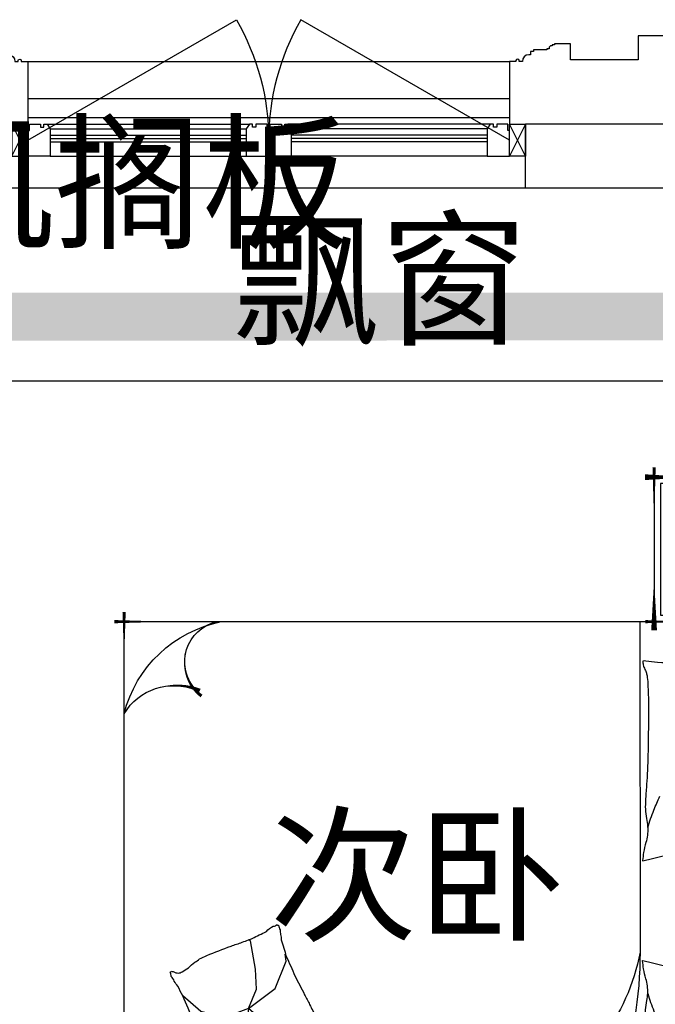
# Model space of a CAD drawing. Header units: millimetres. Extents: x 296296 to 297283, y 219875 to 220035.
# Tile 108 of 256: x 296784.56 to 296786.54, y 220021.15 to 220024.21. Entities that reach past the tile are written whole.
import ezdxf

# ---------------------------------------------------------------- set-up
doc = ezdxf.new("R2010")
doc.units = ezdxf.units.MM
doc.linetypes.add('185洋房-中间套（报建版）-旧规$0$洋房户型$0$CONTINOUS', pattern=[0])
doc.linetypes.add('185洋房-中间套（报建版）-旧规$0$洋房户型$0$XU-140-SF-N1$0$DASH', pattern=[0.35, 0.25, -0.1])
doc.layers.add('面积-计容-住宅-1', color=1, linetype='Continuous', lineweight=0)
doc.styles.get("Standard").update_dxf_attribs({"font": 'arial.ttf'})

# ---------------------------------------------------------------- blocks, each defined once
blk = doc.blocks.new('4uyh5uj6kj67j75rykjtuk7tsik76ykj')
at = {"color": 253}
for s, p in [('空调室外机搁板', (832553.1229761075, 434606.3645511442)), ('飘窗', (835410.5, 434306)), ('次卧', (835527.4018206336, 432449))]:
    blk.add_text(s, height=337.5886524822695, dxfattribs=at).set_placement(p)
blk = doc.blocks.new('185洋房-中间套（报建版）-旧规$0$洋房户型$0$11A$C643C1FD2')
at = {"color": 253}
for points in [[(28.00162752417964, 342.6770962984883, -0.2633679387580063), (0.0515171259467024, 361.4657623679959, -0.494818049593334), (9.22300753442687, 380.2089987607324, -0.049224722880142), (26.89366485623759, 381.9528907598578, -0.0368308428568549), (50.53589313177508, 380.2089987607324, -0.0318926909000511), (88.513958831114, 372.0737317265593, 0.0357819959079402), (122.4282498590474, 365.0841070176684, 0.0329412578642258), (212.0899194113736, 359.1705537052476, 0.0265644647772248), (323.3170857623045, 365.0841070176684, 0.0179054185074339), (360.8313586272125, 370.4487565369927, -0.0333974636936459), (381.0393698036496, 372.7026747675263, -0.0320396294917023), (418.1219118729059, 371.9701745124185, 0.018441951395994), (482.4437609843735, 368.9494421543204, 0.0108372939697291), (547.20722402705, 369.7023622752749, 0.0146238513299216), (595.1154809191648, 372.7026747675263, 0.1112493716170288), (617.6622878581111, 380.009099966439, -0.1537083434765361), (634.5505437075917, 383.9622313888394, -0.0764444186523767), (641.9869964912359, 382.2391803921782, -0.215512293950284), (643.9398537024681, 380.2089987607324, -0.5858582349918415), (641.2773915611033, 377.1638927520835, 0.3634893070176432), (636.428366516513, 374.5792910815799, 0.1917162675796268), (636.3710470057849, 363.0441536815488, -0.1296753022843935), (638.3061893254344, 346.4303289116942, -0.0173502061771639), (635.3064320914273, 329.6262630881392, 0.0193256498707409), (632.6727208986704, 314.5282753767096, 0.0188175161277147), (626.0583722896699, 246.1461785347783, 0.0218280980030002), (625.1612337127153, 186.9199199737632, 0.0062041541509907), (626.5468691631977, 153.0692459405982, 0.0019630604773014), (632.6727208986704, 46.17539165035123, 0.0283408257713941), (636.9498540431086, 10.04676229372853, -0.1170135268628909), (636.428366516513, 1.137023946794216, -0.3660599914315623), (634.9992988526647, 0.2057491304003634, -0.0397304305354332), (621.4055880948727, 3.013640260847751, -0.0483088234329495), (607.6671159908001, 8.49546699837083, 0.0629807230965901), (596.9933037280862, 12.39658056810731, 0.0405796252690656), (573.5959727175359, 15.7771522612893, 0.0143450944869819), (506.85604535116, 18.02642949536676, 0.0054844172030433), (381.4113608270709, 17.27782013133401, 0.0071527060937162), (285.2684470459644, 14.27319686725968, 0.0087615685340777), (242.7241944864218, 11.586396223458, -0.0081531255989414), (197.0090114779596, 8.643489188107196, -0.062510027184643), (139.879690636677, 13.04411358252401, 0.078669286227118), (94.29284231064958, 15.08410701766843, 0.0478250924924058), (71.93141105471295, 10.36764307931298, -0.0344939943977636), (41.1465831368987, 3.013640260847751, -0.0235713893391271), (15.81139786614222, -8.1299222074e-06, -0.5102284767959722), (14.85667191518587, 1.137023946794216), (22.36815910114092, 31.16260241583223), (43.02460189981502, 113.7327313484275, 0.0730409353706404), (44.97563112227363, 133.3135636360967, 0.0233051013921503), (39.26876032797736, 194.4262439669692, 0.0182988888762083), (35.19884174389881, 217.2706755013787, -0.0109698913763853), (27.85368260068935, 255.2657693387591, -0.0422811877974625), (24.94686314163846, 289.579173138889, -0.0272005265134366), (27.85368260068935, 342.9727865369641)], [(501.8616993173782, 368.8804882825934, 0.0278421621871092), (478.0799251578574, 358.2673156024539, 0.0486850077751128), (465.5431597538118, 350.1835615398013, 0.0236664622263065), (437.6198862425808, 325.8245057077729, 0.0312234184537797), (418.5966097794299, 305.1453350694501, 0.0468009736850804), (413.4886008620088, 297.4792006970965, 0.023190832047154), (405.4516541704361, 280.7496055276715)], [(583.8483481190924, 374.5792910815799, 0.0881531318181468), (549.3185234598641, 371.0355364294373, 0.0881531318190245), (518.1231781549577, 355.8132692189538, 0.0775471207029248), (496.4769416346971, 334.2011149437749, 0.077547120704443), (482.4437609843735, 307.0218101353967)], [(118.3913605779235, 15.79728258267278, 0.0097294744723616), (145.6801728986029, 24.82911724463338, 0.009729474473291), (172.5969230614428, 34.91583502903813, 0.0079705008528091), (194.3418602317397, 43.95450188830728, 0.0079705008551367), (215.7876314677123, 53.68171564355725)]]:
    blk.add_lwpolyline(points, format="xyb", dxfattribs=at)
blk = doc.blocks.new('185洋房-中间套（报建版）-旧规$0$洋房户型$0$11A$C5A527934')
at = {"color": 253}
for p, q in [((122.7863028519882, 492.3297854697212), (194.0422210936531, 398.7701386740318)), ((469.082148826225, 493.1734273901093), (467.2889541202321, 399.6312042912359)), ((194.0422210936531, 398.7701386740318), (261.6452530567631, 281.4336128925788)), ((347.0384173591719, 320.5457457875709), (364.8287260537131, 400.5479455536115)), ((467.2889541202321, 399.6312042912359), (490.5114477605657, 289.7861020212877)), ((592.6898554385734, 326.9167924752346), (677.8384109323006, 360.9532905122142)), ((677.8384109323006, 360.9532905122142), (699.5126560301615, 357.8590980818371)), ((329.248285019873, 268.9888375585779), (347.0384173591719, 320.5457457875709)), ((530.7634408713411, 243.3727071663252), (592.6898554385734, 326.9167924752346)), ((261.6452530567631, 281.4336128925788), (277.656460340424, 231.6545115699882)), ((490.5114477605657, 289.7861020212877), (530.7634408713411, 243.3727071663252)), ((69.51041293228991, 247.6549006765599), (37.09750266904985, 229.6184736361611)), ((162.0198065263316, 260.0996760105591), (69.51041293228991, 247.6549006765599)), ((277.656460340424, 231.6545115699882), (162.0198065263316, 260.0996760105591)), ((277.656460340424, 231.6545115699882), (329.248285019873, 268.9888375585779)), ((530.7634408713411, 243.3727071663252), (591.1416068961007, 268.1265008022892)), ((591.1416068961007, 268.1265008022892), (653.0678451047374, 265.0323083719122)), ((653.0678451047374, 265.0323083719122), (741.3128976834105, 249.5610920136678)), ((741.3128976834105, 249.5610920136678), (744.2826452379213, 243.7632998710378)), ((277.656460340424, 231.6545115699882), (233.1808649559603, 174.7640555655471)), ((277.656460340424, 231.6545115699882), (288.2512753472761, 146.9533973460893)), ((363.562474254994, 226.3543945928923), (318.6659118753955, 193.8651198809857)), ((530.7634408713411, 243.3727071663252), (363.562474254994, 226.3543945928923)), ((530.7634408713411, 243.3727071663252), (502.8965543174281, 169.1111991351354)), ((318.6659118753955, 193.8651198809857), (307.8287011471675, 186.1295117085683)), ((233.1808649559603, 174.7640555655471), (174.4729873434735, 132.0963089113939)), ((502.8965543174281, 169.1111991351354), (521.4744786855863, 94.8498182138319)), ((174.4729873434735, 132.0963089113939), (90.85874809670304, 132.0963089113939)), ((289.9070901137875, 133.7158508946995), (300.5571840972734, 48.57280439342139)), ((521.4744786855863, 94.8498182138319), (569.7114051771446, 38.53747242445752))]:
    blk.add_line(p, q, dxfattribs=at)
blk.add_lwpolyline([(405.0356356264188, 391.5003112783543, -0.0256263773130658), (394.5934741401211, 394.0405346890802, -0.0108003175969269), (278.209239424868, 431.5106167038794, -0.0045599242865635), (199.4338971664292, 459.5707737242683, -0.0112502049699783), (167.8769151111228, 471.9491266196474, -0.0693939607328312), (150.9364112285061, 481.9861399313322, 0.0797562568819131), (135.9971100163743, 490.4264496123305, 0.1063994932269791), (122.7863028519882, 492.3297854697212, 0.3286420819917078), (119.1773717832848, 489.2655320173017, 0.2995467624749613), (121.3153486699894, 483.4137400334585, -0.1899166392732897), (126.2542959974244, 475.4833428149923, -0.0335175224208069), (127.3176843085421, 466.2475801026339, -0.0756271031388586), (126.8906863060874, 462.1304654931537, -0.0534886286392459), (124.2209201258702, 455.063051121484, -0.0178378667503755), (113.3135905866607, 435.2732662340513, -0.0383935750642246), (97.84424402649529, 413.4275901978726, 0.0595290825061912), (88.45066338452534, 398.9000875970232, 0.0359425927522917), (78.95537845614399, 375.3470172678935, 0.011245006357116), (55.85925023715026, 297.6302435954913, 0.0062027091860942), (46.61283075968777, 262.009805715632, -0.010783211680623), (41.10622010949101, 241.5682398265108, -0.0194848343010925), (37.09750266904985, 229.6184736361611, -0.0050616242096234), (19.43351800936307, 184.4461909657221, -0.1013919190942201), (4.367418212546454, 161.6979340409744, 0.2237680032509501), (2.24386440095e-05, 149.6127858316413, 0.2555795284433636), (2.805489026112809, 145.4583129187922, 0.0815627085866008), (16.92475666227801, 140.8788286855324, 0.0718052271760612), (32.32184490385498, 140.7632261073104, -0.0699853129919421), (48.11559286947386, 140.7018463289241, -0.0354599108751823), (101.6783004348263, 129.0320565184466, -0.0294323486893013), (163.8247328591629, 106.7504570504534, -0.0015539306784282), (193.8273851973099, 93.84524431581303, 0.0015200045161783), (224.4987916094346, 80.64991030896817, 0.004735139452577), (256.237719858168, 67.46336765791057, -0.0038204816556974), (295.604757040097, 51.19196171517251, -0.2960011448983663), (315.3198151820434, 22.10359100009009, 0.6497743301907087), (334.6137799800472, 13.98520612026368, 0.0231899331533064), (338.6621444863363, 18.15789371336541, -0.0288000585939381), (341.960333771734, 21.48196777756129, -0.0057266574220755), (347.8876233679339, 26.68343014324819, 0.0043580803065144), (355.6948428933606, 33.49688085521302, 0.0275279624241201), (370.9950301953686, 48.67188713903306, 0.0462141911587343), (378.6929041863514, 58.96571177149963, 0.194121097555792), (381.2113511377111, 73.97301234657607, -0.1337189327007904), (382.2652226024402, 95.61669339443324, -0.0057790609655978), (388.9653815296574, 115.431317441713, -0.0088817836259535)], format="xyb", dxfattribs=at)
blk.add_lwpolyline([(770.2698468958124, 299.0561550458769, 0.1013919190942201), (787.0352203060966, 320.5827156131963, -0.2237680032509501), (792.3160632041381, 332.2975630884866, -0.2555795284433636), (789.8372789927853, 336.6548462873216, -0.0815627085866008), (776.1105519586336, 342.3030636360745, -0.0718052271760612), (760.7676185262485, 343.5984725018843, 0.0699853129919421), (745.0250362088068, 344.8702209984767, 0.0354599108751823), (692.5143547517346, 360.6111221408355, 0.0294323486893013), (632.2585668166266, 387.5905357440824, 0.0015539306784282), (603.3333250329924, 402.757409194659, -0.0015200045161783), (573.7635334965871, 418.2648087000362, -0.004735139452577), (543.1286866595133, 433.8452654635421, 0.0038204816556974), (505.1246174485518, 453.0861851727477, 0.2960011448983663), (487.6971029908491, 483.6000929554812, 0.265444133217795), (469.082148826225, 493.1734273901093, -0.0231899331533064), (464.7258680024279, 489.3233112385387, 0.0288000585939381), (461.1825995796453, 486.2618132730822, 0.0057266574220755), (454.8740680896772, 481.5299634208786, -0.0043580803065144), (446.5675822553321, 475.3349589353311, -0.0275279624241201), (430.149279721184, 461.3773126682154, -0.0462141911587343), (421.6850562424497, 451.7037915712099, -0.194121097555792), (418.0237477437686, 436.9336708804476, 0.1337189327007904), (415.3140452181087, 415.4344363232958, 0.0115049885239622), (398.5551213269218, 377.3189803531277, 0.0088817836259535), (374.8533441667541, 328.8747350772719, 0.0124257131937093), (341.4359616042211, 267.358714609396, -0.0336123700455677), (330.0450882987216, 244.0923795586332), (309.3242681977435, 193.4073047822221), (293.3396342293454, 154.3073867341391, 0.2243410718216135), (280.2644931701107, 142.336453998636, -0.7227715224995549), (280.1118582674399, 134.362428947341, -0.1035130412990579), (283.475598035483, 133.9159818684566, 0.0534647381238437), (289.9907356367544, 133.7042395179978, 0.0301092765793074), (310.7412826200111, 129.5083340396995, -0.0314364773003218), (330.6279829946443, 125.5419687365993, -0.0532399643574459), (344.2355694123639, 125.1658530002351, 0.0551795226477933), (357.3661006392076, 124.7520930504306, 0.0562710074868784), (380.1486569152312, 118.8334074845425, 0.0108003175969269), (493.3185365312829, 72.55300682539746, 0.0045599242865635), (569.7114051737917, 38.53747242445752, 0.0112502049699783), (600.2267866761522, 23.7767736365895, 0.0693939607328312), (616.3481453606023, 12.47084147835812, -0.0797562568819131), (630.5965715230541, 2.91030277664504, -0.1063994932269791), (643.622630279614, -7.6228861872e-06, -0.3286420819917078), (647.45581179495, 2.778616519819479, -0.2995467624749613), (645.7726487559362, 8.777064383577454, 0.1899166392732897), (641.4560746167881, 17.06268979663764, 0.0335175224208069), (641.103711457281, 26.35278924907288, 0.0756271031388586), (641.8450193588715, 30.42506412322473, 0.0534886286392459), (645.0486305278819, 37.26705745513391, 0.0178378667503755), (657.4407085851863, 56.16260785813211, 0.0383935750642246), (674.5389620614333, 76.75833489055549, -0.0595290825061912), (685.0184041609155, 90.52310813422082, -0.0359425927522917), (696.2910374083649, 113.2791029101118, -0.011245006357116), (725.2760093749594, 188.9969967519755, -0.0062027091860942), (737.2254412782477, 223.8039349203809, 0.010783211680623), (744.2826452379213, 243.7632998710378, 0.0194848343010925), (749.1954882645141, 255.370655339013, 0.0050616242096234)], format="xyb", close=True, dxfattribs=at)
blk = doc.blocks.new('185洋房-中间套（报建版）-旧规$0$洋房户型$0$11cdx床头灯2.0')
at = {"color": 253}
for p, q in [((0, 121.9930754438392), (0, 164.8358911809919)), ((-22.36753262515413, 36.55522483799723), (-61.20316116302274, 100.0242339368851)), ((-6.675826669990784, 42.33230819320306), (-18.26673075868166, 115.8317782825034)), ((10.03221337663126, 41.66468136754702), (27.45064381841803, 114.0049844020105)), ((25.21293987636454, 34.65398449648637), (68.98890671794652, 94.82196510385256)), ((-34.65398450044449, 25.21293987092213), (-94.82196508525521, 68.98890669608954)), ((0, 19.46074865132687), (0, 38.24746614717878)), ((36.55522483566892, 22.36753262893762), (100.0242339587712, 61.20316118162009)), ((-121.9930754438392, 0), (-164.8358911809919, 0)), ((-41.66468137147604, 10.0322133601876), (-114.0049843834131, 27.45064379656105)), ((-19.46074865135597, 0), (-38.24746614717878, 0)), ((19.46074865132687, 0), (38.24746614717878, 0)), ((42.33230819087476, 6.675826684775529), (115.8317783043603, 18.26673077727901)), ((121.9930754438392, 0), (164.8358911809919, 0)), ((-42.33230818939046, -6.675826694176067), (-115.831778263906, -18.26673078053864)), ((-36.55522482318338, -22.36753264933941), (-100.0242339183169, -61.20316118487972)), ((0, -19.46074865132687), (0, -38.24746614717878)), ((34.65398451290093, -25.21293985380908), (96.00410843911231, -67.33413310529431)), ((41.66468137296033, -10.03221335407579), (114.3802456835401, -25.8424789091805)), ((-25.21293984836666, -34.65398451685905), (-68.9889066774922, -94.82196510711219)), ((-27.26200928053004, -114.0502396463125), (-9.963274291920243, -41.68122052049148)), ((18.72336690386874, -113.8760766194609), (6.952890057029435, -42.28768495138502)), ((62.58618011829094, -99.16473352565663), (22.87297582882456, -36.24110863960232)), ((0, -121.9930754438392), (0, -164.8358911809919))]:
    blk.add_line(p, q, dxfattribs=at)
for points in [[(0, 164.8358911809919), (0, 121.9930754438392)], [(-164.8358911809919, 0), (-121.9930754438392, 0)], [(164.8358911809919, 0), (122.0982539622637, -1.711093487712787)], [(0, -164.8358911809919), (0, -121.9930754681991)]]:
    blk.add_lwpolyline(points, dxfattribs=at)
for radius in [42.85546614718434, 38.24746614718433]:
    blk.add_circle((0, 0), radius, dxfattribs=at)
for centre, start, end in [((-55.65763585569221, 60.34635381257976), 97.98094052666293, 167.5444984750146), ((-28.32740078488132, 77.05201628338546), 75.48094052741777, 145.0444984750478), ((3.315424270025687, 82.02720775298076), 52.98094052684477, 122.5444984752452), ((34.45350603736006, 74.51450042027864), 30.48094052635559, 100.0444984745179), ((60.34635383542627, 55.6576358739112), 7.980940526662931, 77.54449847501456), ((-74.51450040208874, 34.45350601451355), 120.4809405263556, 190.0444984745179), ((77.05201630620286, 28.32740080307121), 345.4809405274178, 55.04449847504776), ((-82.02720773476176, 3.315424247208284), 142.9809405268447, 212.5444984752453), ((82.02720777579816, -3.315424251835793), 322.9809405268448, 32.54449847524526), ((-77.05201626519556, -28.32740080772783), 165.4809405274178, 235.0444984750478), ((74.51450044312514, -34.45350601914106), 300.4809405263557, 10.04449847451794), ((-60.34635379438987, -55.65763587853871), 187.9809405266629, 257.5444984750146), ((55.65763589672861, -60.34635381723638), 277.9809405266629, 347.5444984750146), ((-34.45350599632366, -74.51450042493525), 210.4809405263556, 280.044498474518), ((-3.31542422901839, -82.02720775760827), 232.9809405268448, 302.5444984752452), ((28.32740082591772, -77.05201628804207), 255.4809405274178, 325.0444984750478)]:
    blk.add_arc(centre, 40.1031497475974, start, end, dxfattribs=at)
blk = doc.blocks.new('*U1160')
at = {"color": 253}
for p, q in [((-900, 0), (-1350, 0)), ((-1350, 0), (-1350, -450)), ((-1350, 0), (1350, 0)), ((900, 0), (-900, 0)), ((-900, 0), (-900, -2100)), ((-900, -450), (-900, 0)), ((900, -2100), (900, 0)), ((900, -450), (900, 0)), ((900, 0), (1350, 0)), ((1350, 0), (1350, -450)), ((-1330, -50), (-1330, -430)), ((-920, -430), (-920, -50)), ((900, -52.37141133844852), (-900, -52.37141133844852)), ((920, -430), (920, -50)), ((1330, -50), (1330, -430)), ((-1350, -450), (-900, -450)), ((-1330, -430), (-920, -430)), ((1350, -450), (900, -450)), ((1330, -430), (920, -430)), ((-900, -2100), (900, -2100))]:
    blk.add_line(p, q, dxfattribs=at)
at = {"color": 253, "linetype": '185洋房-中间套（报建版）-旧规$0$洋房户型$0$CONTINOUS', "ltscale": 2.5}
blk.add_line((900, -494.0539780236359), (-129.6384496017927, -493.6936342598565), dxfattribs=at)
at = {"color": 253}
for points in [[(-1300, -20), (-1300, -50), (-1330, -50)], [(-950, -20), (-1300, -20)], [(-950, -20), (-950, -50), (-920, -50)], [(950, -20), (950, -50), (920, -50)], [(950, -20), (1300, -20)], [(1300, -20), (1300, -50), (1330, -50)]]:
    blk.add_lwpolyline(points, dxfattribs=at)
for points in [[(-1350, -332.5829230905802, 0, 18, 0), (-1350, -478.5486145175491, 10, 10, 0)], [(1350, -332.5829230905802, 0, 18, 0), (1350, -478.5486145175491, 10, 10, 0)], [(-900, -349.7433749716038, 0, 10, 0), (-900, -477.732901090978, 10, 10, 0)], [(900, -349.7433749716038, 0, 10, 0), (900, -477.732901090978, 10, 10, 0)], [(-1380.642982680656, -450, 10, 0, 0), (-1202.928873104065, -450, 10, 10, 0)], [(-873.3039343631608, -450, 18, 0, 0), (-1032.485541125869, -450, 10, 10, 0)], [(873.3039343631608, -450, 18, 0, 0), (1032.485541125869, -450, 10, 10, 0)], [(1380.642982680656, -450, 10, 0, 0), (1202.928873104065, -450, 10, 10, 0)], [(668.4798599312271, -1858.974266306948, 10, 0, 0.3742418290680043), (834.35406832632, -1895.367973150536, 10, 10, -2.215859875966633)], [(686.134763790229, -1863.698682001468, 10, 0, -0.1770186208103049), (693.2691898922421, -1995.667389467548, 10, 10, 2.215859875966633)], [(900, -1958.516598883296, 0, 10, 0), (900, -2130, 10, 10, 0)], [(-900, -2005.373558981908, 0, 10, 0), (-900, -2130, 10, 10, 0)], [(-658.2516379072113, -2100, 0, 10, 0), (-930, -2100, 10, 10, 0)], [(775.3735589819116, -2100, 0, 10, 0), (930, -2100, 10, 10, 0)]]:
    blk.add_lwpolyline(points, format="xyseb", dxfattribs=at)
at = {"color": 253, "linetype": '185洋房-中间套（报建版）-旧规$0$洋房户型$0$CONTINOUS', "ltscale": 2.5}
for centre, radius, start, end in [((-128.8583196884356, -1775.735626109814), 1282.042229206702, 90.03486480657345, 126.977026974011), ((-10.6178487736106, -1124.520932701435), 641.9571511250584, 100.6846126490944, 154.0789214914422), ((515.9483600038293, -1720.672995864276), 391.6461517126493, 284.3565564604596, 348.6982700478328), ((773.9434106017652, -1781.829325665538), 129.6719098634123, 228.5450077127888, 346.4386693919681), ((519.1637179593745, -1944.946974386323), 181.3429785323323, 301.1833281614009, 22.206194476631)]:
    blk.add_arc(centre, radius, start, end, dxfattribs=at)
at = {"color": 253, "linetype": '185洋房-中间套（报建版）-旧规$0$洋房户型$0$XU-140-SF-N1$0$DASH', "ltscale": 2.5}
blk.add_arc((-757.918790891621, -855.2302890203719), 175.8930122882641, 5.188406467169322, 143.8786841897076, dxfattribs=at)
at = {"color": 253, "xscale": -1}
for name, p in [('185洋房-中间套（报建版）-旧规$0$洋房户型$0$11cdx床头灯2.0', (-1125, -225)), ('185洋房-中间套（报建版）-旧规$0$洋房户型$0$11A$C643C1FD2', (-140.3062636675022, -485.6770544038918))]:
    blk.add_blockref(name, p, dxfattribs=at)
at = {"color": 253}
for name, p in [('185洋房-中间套（报建版）-旧规$0$洋房户型$0$11cdx床头灯2.0', (1125, -225)), ('185洋房-中间套（报建版）-旧规$0$洋房户型$0$11A$C643C1FD2', (140.3062636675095, -485.6770544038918)), ('185洋房-中间套（报建版）-旧规$0$洋房户型$0$11A$C5A527934', (-835.6395401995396, -1956.163217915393))]:
    blk.add_blockref(name, p, dxfattribs=at)
blk = doc.blocks.new('185洋房-中间套（报建版）-旧规')
at = {"color": 253}
blk.add_lwpolyline([(27400.00161028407, 12600.00000026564), (29600.00161030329, 12600.00000026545)], dxfattribs=at)
at = {"color": 253, "xscale": -1, "rotation": 270}
blk.add_blockref('*U1160', (29999.9999321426, 10950.00000026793), dxfattribs=at)
blk = doc.blocks.new('*U1498')
at = {"color": 253}
for points in [[(30532.70266194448, 9049.579764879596), (30532.70266194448, 8999.579764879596), (30582.70266194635, 8999.579764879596), (30582.70266194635, 9002.579764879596), (30589.70266194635, 9002.579764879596), (30589.70266194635, 9005.57976485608), (30592.70266194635, 9005.57976485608, 0.4142135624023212), (30599.70266194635, 9012.57976485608), (30599.70266194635, 9015.57976485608), (30606.70266194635, 9015.57976485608), (30606.70266194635, 9018.57976485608), (30647.70266285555, 9018.579764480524), (30647.70266279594, 9023.579764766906), (30657.70266273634, 9023.579764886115), (30657.70266261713, 9033.579764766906), (30662.70266350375, 9033.57976482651, 0.4039906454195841), (30682.70266297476, 9054.579764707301), (30692.70266264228, 9054.57976462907), (30692.70266262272, 9052.079764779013, 0.9999999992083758), (30702.70266277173, 9052.079764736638), (30702.7026627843, 9054.57976468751), (30722.70266339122, 9054.57976468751), (30722.70266339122, 9249.579764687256)], [(32412.70266483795, 9049.579764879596), (32412.70266483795, 8999.579764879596), (32362.70266483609, 8999.579764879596), (32362.70266483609, 9002.579764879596), (32355.70266483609, 9002.579764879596), (32355.70266483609, 9005.57976485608), (32352.70266483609, 9005.57976485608, -0.4142135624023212), (32345.70266483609, 9012.57976485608), (32345.70266483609, 9015.57976485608), (32338.70266483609, 9015.57976485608), (32338.70266483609, 9018.57976485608), (32297.70266392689, 9018.579764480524), (32297.70266398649, 9023.579764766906), (32287.7026640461, 9023.579764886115), (32287.70266416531, 9033.579764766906), (32282.70266327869, 9033.57976482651, -0.4039906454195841), (32262.70266380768, 9054.579764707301), (32252.70266414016, 9054.57976462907), (32252.70266415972, 9052.079764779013, -0.9999999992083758), (32242.70266401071, 9052.079764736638), (32242.70266399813, 9054.57976468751), (32222.70266339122, 9054.57976468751), (32222.70266339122, 9249.579764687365)]]:
    blk.add_lwpolyline(points, format="xyb", dxfattribs=at)
blk.add_lwpolyline([(32222.70266339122, 9054.57976468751), (30722.70266339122, 9054.57976468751)], dxfattribs=at)
blk = doc.blocks.new('185标准层外包-中间-报建版$0$seyesryhertyheryetrye')
at = {"color": 253}
blk.add_lwpolyline([(22072.70269624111, 23949.57976469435), (22022.70269624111, 23949.57976469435), (22022.70269624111, 23849.57976469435), (22072.70269624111, 23849.57976469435)], close=True, dxfattribs=at)
for points in [[(22022.70269624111, 23849.57976469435), (22072.70269624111, 23949.57976469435)], [(22022.70269624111, 23949.57976469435), (22072.70269732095, 23849.57976468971)]]:
    blk.add_lwpolyline(points, dxfattribs=at)
blk = doc.blocks.new('*U1506')
at = {"color": 253}
for points in [[(7970.00000050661, 814.9999839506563), (7970.00000050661, 899.9999839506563), (7900.00000050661, 899.9999839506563), (7900.00000050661, 819.9999839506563), (7905.00000050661, 819.9999839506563), (7905.00000050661, 799.9999839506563), (7940.00000050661, 799.9999839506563), (7940.00000050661, 809.9999839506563), (7950.00000050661, 809.9999839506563), (7950.00000050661, 799.9999839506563), (7960.00000050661, 799.9999839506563)], [(8580.00000050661, 814.9999839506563), (8580.00000050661, 899.9999839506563), (8650.00000050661, 899.9999839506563), (8650.00000050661, 819.9999839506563), (8645.00000050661, 819.9999839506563), (8645.00000050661, 799.9999839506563), (8610.00000050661, 799.9999839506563), (8610.00000050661, 809.9999839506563), (8600.00000050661, 809.9999839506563), (8600.00000050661, 799.9999839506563), (8590.00000050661, 799.9999839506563)]]:
    blk.add_lwpolyline(points, close=True, dxfattribs=at)
for points in [[(7970.00000050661, 899.9999839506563), (8580.00000050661, 899.9999839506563)], [(7970.00000050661, 854.9999839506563), (8580.00000050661, 854.9999839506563)], [(7970.00000050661, 844.9999839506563), (8580.00000050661, 844.9999839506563)], [(7970.00000050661, 834.9999839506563), (8580.00000050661, 834.9999839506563)], [(7960.00000050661, 799.9999839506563), (8590.00000050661, 799.9999839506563)], [(7970.00000050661, 814.9999839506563), (8580.00000050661, 814.9999839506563)]]:
    blk.add_lwpolyline(points, dxfattribs=at)
blk = doc.blocks.new('185标准层外包-中间-报建版')
at = {"color": 253, "linetype": 'Continuous'}
for p, q in [((26007.36403959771, 23849.5797745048), (24957.36407462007, 23849.57978584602)), ((24957.36407245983, 23649.57978584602), (24957.36407462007, 23849.57978584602)), ((25807.36403959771, 23649.57977666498), (24957.36407245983, 23649.57978584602))]:
    blk.add_line(p, q, dxfattribs=at)
at = {"color": 253}
for points in [[(23407.36407460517, 23799.57976404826), (24056.88312744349, 24174.57976404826, -0.1316524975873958), (24157.36407460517, 23799.57976404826)], [(24907.36407460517, 23799.57976404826), (24257.84502176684, 24174.57976404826, 0.1316524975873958), (24157.36407460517, 23799.57976404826)]]:
    blk.add_lwpolyline(points, format="xyb", dxfattribs=at)
for points in [[(26342.36406739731, 23449.57976449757), (26207.36406739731, 23449.57976449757), (26207.36406712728, 24124.57976449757), (25307.36406712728, 24124.57976449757), (25307.36406739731, 24049.57976449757), (25097.36406739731, 24049.57976449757)], [(23407.36406994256, 23929.57977495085), (24907.36406994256, 23929.57977495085)], [(23407.36406994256, 23869.57977495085), (24907.36406994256, 23869.57977495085)], [(24957.36407245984, 23649.57978584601), (23357.36407245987, 23649.57978476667)]]:
    blk.add_lwpolyline(points, dxfattribs=at)
at = {"color": 253, "rotation": 180}
for name, p in [('*U1498', (55630.06673333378, 33099.15953963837)), ('*U1506', (32807.36407586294, 24649.57976891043))]:
    blk.add_blockref(name, p, dxfattribs=at)
at = {"color": 253}
blk.add_blockref('185标准层外包-中间-报建版$0$seyesryhertyheryetrye', (1334.661378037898, -99.99997972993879), dxfattribs=at)
at = {"color": 253, "xscale": -1, "rotation": 180}
blk.add_blockref('*U1506', (15507.36407484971, 24649.57976891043), dxfattribs=at)
at = {"color": 253, "xscale": -1}
blk.add_blockref('185标准层外包-中间-报建版$0$seyesryhertyheryetrye', (46980.06676000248, -100.0000005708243), dxfattribs=at)

msp = doc.modelspace()

# ---------------------------------------------------------------- block references
at = {"xscale": 0.001, "yscale": 0.001, "zscale": 0.001}
msp.add_blockref('4uyh5uj6kj67j75rykjtuk7tsik76ykj', (295949.8135978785, 219588.9300733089), dxfattribs=at)

# ---------------------------------------------------------------- next in the draw order: block references
msp.add_blockref('185洋房-中间套（报建版）-旧规', (296756.9884530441, 220010.4885109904), dxfattribs=at)

# ---------------------------------------------------------------- next in the draw order: linework, layer by layer
at = {"layer": '面积-计容-住宅-1', "const_width": 0.15}
msp.add_lwpolyline([(296777.3884596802, 220021.4885113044), (296781.9884531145, 220021.488510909), (296781.9884528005, 220022.5885109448), (296783.7884530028, 220022.588510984), (296783.7884527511, 220023.2885110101), (296787.1884526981, 220023.2885109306), (296787.1884527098, 220022.6885109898), (296789.1884528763, 220022.6885109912), (296789.1884528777, 220016.3885109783), (296789.188452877, 220016.3885109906), (296789.188452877, 220011.5885109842), (296785.4884528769, 220011.5885109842), (296785.4884528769, 220010.9885109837), (296781.9884528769, 220010.9885109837), (296781.9884528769, 220012.7385109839), (296776.4884528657, 220012.7385109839), (296776.4884528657, 220012.7385109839), (296773.0884528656, 220012.7385109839), (296773.0884528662, 220017.6885109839), (296776.3884528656, 220017.6885109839), (296776.3884528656, 220020.1885109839), (296775.6884528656, 220020.1885109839), (296775.6884528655, 220021.1885108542), (296777.3884596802, 220021.1885113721)], close=True, dxfattribs=at)

# ---------------------------------------------------------------- next in the draw order: block references
at = {"xscale": 0.001, "yscale": 0.001, "zscale": 0.001}
msp.add_blockref('185标准层外包-中间-报建版', (296761.1810889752, 220000.0389312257), dxfattribs=at)

doc.saveas('drawing.dxf')
